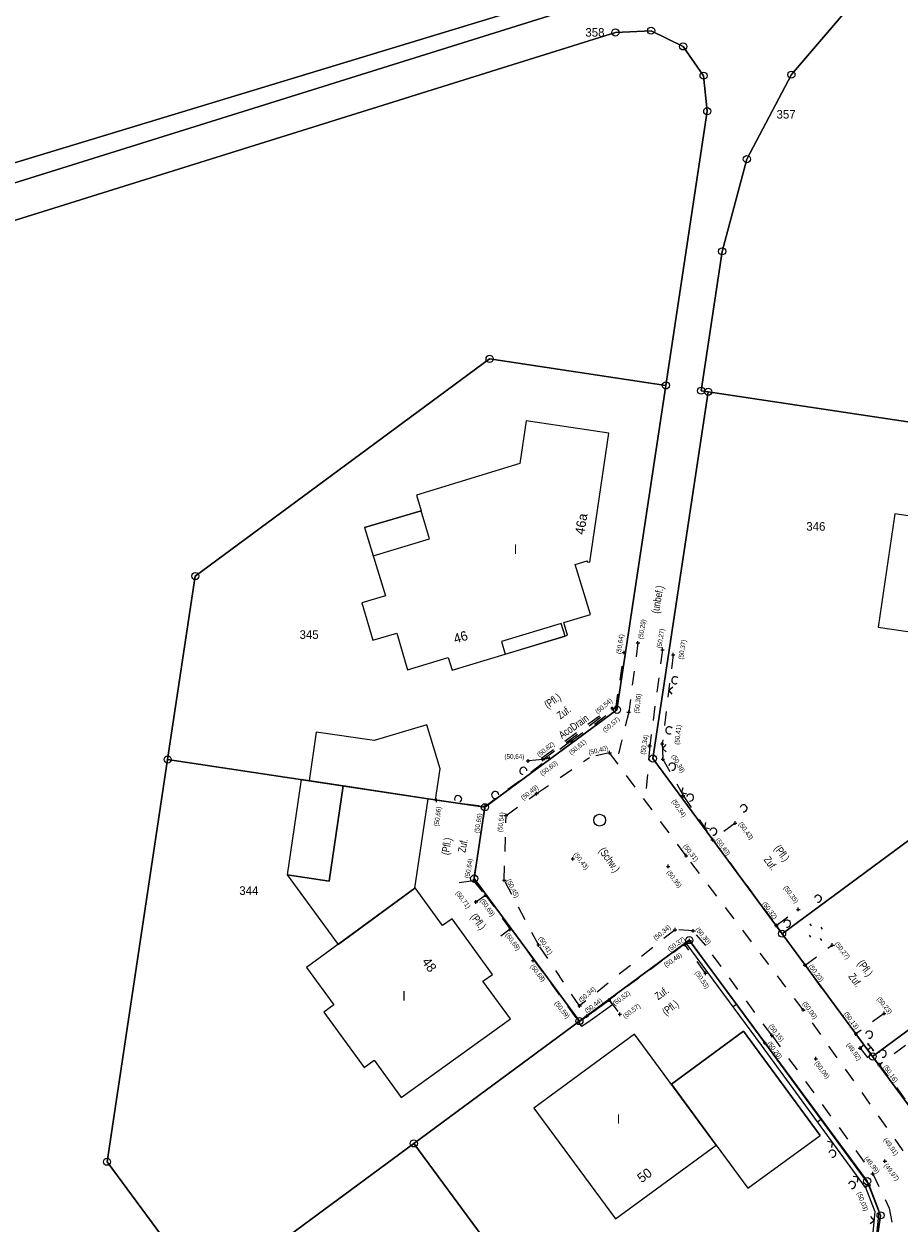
# Model space of a CAD drawing. Extents: x 2408905 to 4819478, y 5786105 to 11573663.
# Tile 21 of 39: x 2409767 to 2409829, y 5786888 to 5786972. Entities that reach past the tile are written whole.
import ezdxf

# ---------------------------------------------------------------- set-up
doc = ezdxf.new("R2010")
doc.units = 0
doc.linetypes.add('DASHED_70', pattern=[2, 1, -1])
for name, color, linetype in [('1021', 6, 'Continuous'), ('K100-FLST_GRENZEN', 40, 'Continuous'), ('K105-FLST_NUMMERN', 40, 'Continuous'), ('K125-GEB_LINIEN', 40, 'Continuous'), ('K130-GEB_TEXTE', 40, 'Continuous'), ('K145-VERM_PKTE', 7, 'Continuous'), ('STRKAT-TEXTE', 7, 'Continuous'), ('TOP-HOEHENI', 7, 'Continuous'), ('TOP-LINIEN', 7, 'Continuous'), ('TOP-SYMBOLE', 7, 'Continuous'), ('TOP-TEXTE', 7, 'Continuous')]:
    doc.layers.add(name, color=color, linetype=linetype)
doc.styles.add('SIMPLEX', font='CONTINUOUS')

# ---------------------------------------------------------------- blocks, each defined once
blk = doc.blocks.new('122')
at = {"color": 11, "linetype": 'Continuous'}
blk.add_circle((0, 0), 1.25, dxfattribs=at)
blk = doc.blocks.new('GRENZSTEIN')
at = {"color": 7, "linetype": 'Continuous'}
blk.add_circle((0, 0), 0.75, dxfattribs=at)
blk = doc.blocks.new('1783')
at = {"layer": 'TOP-SYMBOLE', "color": 250}
blk.add_polyline3d([(-1, 1, 0), (0, 0, 0), (1, 1, 0)], dxfattribs=at)
blk = doc.blocks.new('168')
at = {"color": 250, "linetype": 'Continuous'}
blk.add_arc((0, 0.001), 1, 318.61027, 221.38965, dxfattribs=at)
blk = doc.blocks.new('1841')
at = {"layer": 'TOP-SYMBOLE', "color": 250}
for points in [[(1.25, 1.5, 0), (1.25, 2.5, 0), (0.25, 2.5, 0), (0.5, 2.75, 0)], [(1.25, 2.5, 0), (2.25, 2.5, 0), (2, 2.75, 0)], [(0, 0, 0), (2.5, 0, 0), (2.5, 1.5, 0), (0, 1.5, 0), (0, 0, 0)], [(0.25, 2.5, 0), (0.5, 2.25, 0)], [(2.25, 2.5, 0), (2, 2.25, 0)]]:
    blk.add_polyline3d(points, dxfattribs=at)
blk = doc.blocks.new('179')
at = {"layer": 'TOP-SYMBOLE', "color": 111}
for points in [[(-4, -0.25, 0), (-4, 0.25, 0)], [(-3.5, -0.25, 0), (-3.5, 0.25, 0)], [(-0.25, 2.75, 0), (-0.25, 3.25, 0)], [(0.25, 2.75, 0), (0.25, 3.25, 0)], [(3.5, -0.25, 0), (3.5, 0.25, 0)], [(4, -0.25, 0), (4, 0.25, 0)], [(-0.25, -3.25, 0), (-0.25, -2.75, 0)], [(0.25, -3.25, 0), (0.25, -2.75, 0)]]:
    blk.add_polyline3d(points, dxfattribs=at)
blk = doc.blocks.new('247')
at = {"layer": 'TOP-HOEHENI', "color": 250}
for points in [[(-0.375, 0, 0), (0.375, 0, 0)], [(0, -0.375, 0), (0, 0.375, 0)]]:
    blk.add_polyline3d(points, dxfattribs=at)

msp = doc.modelspace()

# ---------------------------------------------------------------- linework, layer by layer
at = {"layer": '1021', "color": 250}
msp.add_polyline3d([(2409799.449, 5786968.08, 0), (2409799.449, 5786968.08, 0), (2409799.448, 5786968.08, 0), (2409799.448, 5786968.08, 0), (2409799.448, 5786968.079, 0)], dxfattribs=at)
at = {"layer": 'K100-FLST_GRENZEN', "color": 250}
for points in [[(2409702.503, 5787030.808), (2409723.261, 5786954.046), (2409724.599, 5786949.096), (2409879.86, 5786996.258), (2409882.018, 5787002.328), (2409881.881, 5787003.434), (2409874.792, 5787060.81), (2409869.011, 5787066.611), (2409862.912, 5787068.425), (2409837.082, 5787103.581), (2409815.623, 5787141.599), (2409813.336, 5787141.982), (2409819.934, 5787152.584), (2409802.652, 5787179.747), (2409781.871, 5787167.123), (2409764.417, 5787154.041), (2409753.278, 5787144.548), (2409756.298, 5787141.988), (2409736.248, 5787122.404), (2409717.792, 5787101.152), (2409706.518, 5787085.019), (2409703.366, 5787077.885), (2409702.902, 5787071.254), (2409695.355, 5787065.848)], [(2409725.162, 5786947.016), (2409726.377, 5786946.769), (2409728.747, 5786949.122), (2409744.513, 5786953.524), (2409862.186, 5786990.308), (2409879.432, 5786995.054), (2409879.86, 5786996.258), (2409724.599, 5786949.096)], [(2409815.32, 5786945.828), (2409835.052, 5786942.855), (2409853.954, 5786956.805), (2409872.053, 5786970.161), (2409890.152, 5786983.518), (2409882.851, 5786993.411), (2409862.891, 5786987.91), (2409837.006, 5786979.816), (2409830.882, 5786977.119), (2409825.508, 5786973.132), (2409821.152, 5786968.05), (2409818.03, 5786962.131), (2409816.3, 5786955.666), (2409814.826, 5786945.903)], [(2409726.224, 5786943.092), (2409748.907, 5786859.331), (2409779.006, 5786881.583), (2409780.153, 5786882.43), (2409773.185, 5786891.877), (2409777.435, 5786920.065), (2409779.373, 5786932.916), (2409799.999, 5786948.138), (2409812.354, 5786946.276), (2409815.254, 5786965.488), (2409814.996, 5786967.977), (2409813.565, 5786970.029), (2409811.319, 5786971.13), (2409808.82, 5786971.005), (2409745.222, 5786951.127), (2409730.046, 5786946.89)], [(2409777.435, 5786920.065), (2409787.343, 5786918.572), (2409795.695, 5786917.313), (2409799.673, 5786916.714), (2409808.925, 5786923.541), (2409812.354, 5786946.276), (2409799.999, 5786948.138), (2409779.373, 5786932.916)], [(2409811.443, 5786920.128), (2409820.497, 5786907.857), (2409845.835, 5786926.555), (2409846.639, 5786927.149), (2409835.052, 5786942.855), (2409815.32, 5786945.828)], [(2409826.846, 5786899.251), (2409834.058, 5786904.573), (2409852.185, 5786917.95), (2409845.835, 5786926.555), (2409820.497, 5786907.857)], [(2409773.185, 5786891.877), (2409780.153, 5786882.43), (2409794.689, 5786893.161), (2409806.295, 5786901.725), (2409798.92, 5786911.719), (2409799.673, 5786916.714), (2409795.695, 5786917.313), (2409787.343, 5786918.572), (2409777.435, 5786920.065)], [(2409830.881, 5786893.782), (2409832.91, 5786892.168), (2409835.466, 5786891.785), (2409837.872, 5786892.728), (2409859.189, 5786908.457), (2409852.185, 5786917.95), (2409834.058, 5786904.573), (2409826.846, 5786899.251)], [(2409794.689, 5786893.161), (2409810.118, 5786872.25), (2409825.403, 5786883.527), (2409827.019, 5786885.561), (2409827.401, 5786888.12), (2409826.458, 5786890.518), (2409813.995, 5786907.408), (2409806.295, 5786901.725)], [(2409779.006, 5786881.583), (2409795.238, 5786859.581), (2409797.001, 5786862.569), (2409810.118, 5786872.25), (2409794.689, 5786893.161), (2409780.153, 5786882.43)]]:
    msp.add_lwpolyline(points, close=True, dxfattribs=at)
for points in [[(2409896.797, 5786999.839), (2409882.018, 5787002.328), (2409879.432, 5786995.054), (2409862.186, 5786990.308), (2409744.513, 5786953.524)], [(2409825.403, 5786883.527), (2409837.872, 5786892.728), (2409835.466, 5786891.785), (2409832.91, 5786892.168), (2409830.881, 5786893.782), (2409826.846, 5786899.251), (2409820.497, 5786907.857), (2409811.443, 5786920.128), (2409815.32, 5786945.828), (2409814.826, 5786945.903), (2409816.3, 5786955.666), (2409818.03, 5786962.131), (2409821.152, 5786968.05), (2409825.508, 5786973.132)], [(2409745.222, 5786951.127), (2409808.82, 5786971.005), (2409811.319, 5786971.13), (2409813.565, 5786970.029), (2409814.996, 5786967.977), (2409815.254, 5786965.488), (2409812.354, 5786946.276), (2409808.925, 5786923.541), (2409799.673, 5786916.714), (2409798.92, 5786911.719), (2409806.295, 5786901.725), (2409813.995, 5786907.408), (2409826.458, 5786890.518), (2409827.401, 5786888.12), (2409827.019, 5786885.561)]]:
    msp.add_lwpolyline(points, dxfattribs=at)
at = {"layer": 'K125-GEB_LINIEN', "color": 250}
for points in [[(2409801.096, 5786927.441), (2409805.46, 5786928.764), (2409805.202, 5786929.665), (2409807.071, 5786930.219), (2409805.987, 5786933.718), (2409806.844, 5786933.973), (2409806.832, 5786933.917), (2409807.016, 5786933.887), (2409808.359, 5786942.924), (2409802.569, 5786943.793), (2409802.11, 5786940.796), (2409794.865, 5786938.582), (2409795.196, 5786937.494), (2409791.223, 5786936.315), (2409792.694, 5786931.534), (2409791.044, 5786931.038), (2409791.824, 5786928.431), (2409793.508, 5786928.924), (2409794.255, 5786926.353), (2409797.102, 5786927.204), (2409797.381, 5786926.314)], [(2409791.223, 5786936.315), (2409791.834, 5786934.33), (2409795.797, 5786935.52), (2409795.196, 5786937.494)], [(2409827.223, 5786929.337), (2409831.858, 5786928.654), (2409835.426, 5786923.823), (2409841.848, 5786928.584), (2409836.317, 5786936.082), (2409828.41, 5786937.276)], [(2409801.096, 5786927.441), (2409805.288, 5786928.712), (2409805.019, 5786929.6), (2409800.824, 5786928.339)], [(2409787.343, 5786918.572), (2409795.695, 5786917.313), (2409796.209, 5786917.236), (2409796.534, 5786919.414), (2409795.608, 5786922.502), (2409791.906, 5786921.386), (2409787.851, 5786921.986)], [(2409785.813, 5786911.986), (2409788.754, 5786911.529), (2409789.745, 5786918.21), (2409786.785, 5786918.656)], [(2409785.813, 5786911.986), (2409789.378, 5786907.105), (2409794.765, 5786911.049), (2409795.695, 5786917.313), (2409789.745, 5786918.21), (2409788.754, 5786911.529)], [(2409794.765, 5786911.049), (2409787.176, 5786905.493), (2409789.074, 5786902.875), (2409788.37, 5786902.366), (2409791.198, 5786898.486), (2409791.909, 5786898.996), (2409793.805, 5786896.372), (2409801.46, 5786901.899), (2409799.534, 5786904.526), (2409800.211, 5786905), (2409797.371, 5786908.896), (2409796.701, 5786908.434), (2409794.789, 5786911.067)], [(2409815.873, 5786893.043), (2409810.163, 5786900.816), (2409803.097, 5786895.638), (2409808.829, 5786887.874)], [(2409815.873, 5786893.043), (2409818.095, 5786890.023), (2409823.163, 5786893.724), (2409817.802, 5786901.024), (2409812.745, 5786897.301)]]:
    msp.add_lwpolyline(points, close=True, dxfattribs=at)
for points in [[(2409791.223, 5786936.315), (2409795.196, 5786937.494)], [(2409791.223, 5786936.315), (2409791.834, 5786934.33)], [(2409801.096, 5786927.441), (2409805.288, 5786928.712)], [(2409794.765, 5786911.049), (2409795.695, 5786917.313)], [(2409785.813, 5786911.986), (2409789.378, 5786907.105)], [(2409812.745, 5786897.301), (2409817.802, 5786901.024), (2409823.163, 5786893.724)], [(2409815.873, 5786893.043), (2409818.095, 5786890.023)], [(2409818.095, 5786890.023), (2409823.163, 5786893.724)]]:
    msp.add_lwpolyline(points, dxfattribs=at)
at = {"layer": 'TOP-LINIEN', "color": 250, "linetype": 'DASHED_70'}
for p, q in [((2409808.847, 5786923.644, 50.567), (2409809.427, 5786927.558, 50.637)), ((2409810.399, 5786928.239, 50.295), (2409809.748, 5786923.374, 50.358)), ((2409812.121, 5786927.756, 50.271), (2409811.218, 5786921.013, 50.346)), ((2409812.862, 5786927.405, 50.371), (2409812.097, 5786921.161, 50.41)), ((2409803.663, 5786920.176, 50.618), (2409808.532, 5786923.733, 50.537)), ((2409803.741, 5786920.069, 50.618), (2409808.61, 5786923.626, 50.537)), ((2409805.726, 5786921.363, 50.605), (2409808.847, 5786923.644, 50.567)), ((2409808.61, 5786923.626, 50.537), (2409808.532, 5786923.733, 50.537)), ((2409809.748, 5786923.374, 50.358), (2409808.896, 5786919.876, 50.392)), ((2409805.726, 5786921.363, 50.605), (2409803.993, 5786920.098, 50.634)), ((2409811.218, 5786921.013, 50.346), (2409810.906, 5786917.174, 50.362)), ((2409812.097, 5786921.161, 50.41), (2409812.141, 5786920.094, 50.393)), ((2409799.679, 5786916.784, 50.646), (2409804.188, 5786920.144, 50.604)), ((2409803.741, 5786920.069, 50.618), (2409802.693, 5786919.959, 50.643)), ((2409803.292, 5786917.669, 50.493), (2409806.995, 5786920.209, 50.445)), ((2409803.741, 5786920.069, 50.618), (2409803.663, 5786920.176, 50.618)), ((2409803.993, 5786920.098, 50.634), (2409803.741, 5786920.069, 50.618)), ((2409808.408, 5786920.533, 50.399), (2409806.995, 5786920.209, 50.445)), ((2409813.774, 5786913.316, 50.308), (2409808.408, 5786920.533, 50.399)), ((2409812.141, 5786920.094, 50.393), (2409813.567, 5786917.531, 50.339)), ((2409801.153, 5786916.133, 50.536), (2409803.292, 5786917.669, 50.493)), ((2409813.567, 5786917.531, 50.339), (2409815.634, 5786914.44, 50.401)), ((2409796.289, 5786917.206, 50.664), (2409799.679, 5786916.784, 50.646)), ((2409799.679, 5786916.784, 50.646), (2409798.86, 5786911.557, 50.639)), ((2409801.025, 5786911.614, 50.453), (2409801.153, 5786916.133, 50.536)), ((2409817.213, 5786915.605, 50.432), (2409815.634, 5786914.44, 50.4)), ((2409815.634, 5786914.44, 50.4), (2409820.091, 5786908.438, 50.314)), ((2409821.983, 5786902.521, 49.996), (2409813.774, 5786913.316, 50.308)), ((2409798.86, 5786911.557, 50.639), (2409797.851, 5786911.424, 50.676)), ((2409798.86, 5786911.557, 50.639), (2409799.716, 5786910.56, 50.687)), ((2409803.437, 5786907.066, 50.413), (2409801.025, 5786911.614, 50.453)), ((2409799.045, 5786910.077, 50.711), (2409799.716, 5786910.56, 50.687)), ((2409799.716, 5786910.56, 50.687), (2409801.451, 5786908.168, 50.687)), ((2409820.091, 5786908.438, 50.314), (2409821.633, 5786909.562, 50.345)), ((2409801.451, 5786908.168, 50.687), (2409800.79, 5786907.686, 50.709)), ((2409801.494, 5786908.2, 50.662), (2409803.107, 5786906.009, 50.657)), ((2409820.091, 5786908.438, 50.315), (2409822.109, 5786905.647, 50.229)), ((2409813.001, 5786908.131, 50.34), (2409806.304, 5786902.791, 50.342)), ((2409814.258, 5786908.059, 50.302), (2409813.001, 5786908.131, 50.34)), ((2409815.151, 5786907.022, 50.285), (2409814.258, 5786908.059, 50.302)), ((2409806.304, 5786902.791, 50.342), (2409803.437, 5786907.066, 50.413)), ((2409813.664, 5786907.118, 50.477), (2409808.38, 5786903.21, 50.524)), ((2409815.132, 5786905.086, 50.528), (2409813.664, 5786907.118, 50.477)), ((2409819.777, 5786900.734, 50.145), (2409815.151, 5786907.022, 50.285)), ((2409822.109, 5786905.647, 50.229), (2409824.015, 5786907.063, 50.267)), ((2409803.107, 5786906.009, 50.657), (2409806.247, 5786901.681, 50.569)), ((2409825.67, 5786900.831, 50.126), (2409822.109, 5786905.647, 50.229)), ((2409808.38, 5786903.21, 50.524), (2409809.127, 5786902.212, 50.57)), ((2409828.995, 5786892.644, 49.913), (2409821.983, 5786902.521, 49.996)), ((2409827.651, 5786902.275, 50.231), (2409825.67, 5786900.831, 50.126)), ((2409819.777, 5786900.734, 50.145), (2409826.851, 5786891.038, 49.986)), ((2409827.308, 5786898.671, 50.16), (2409825.67, 5786900.831, 50.126)), ((2409829.15, 5786900.025, 50.248), (2409827.308, 5786898.671, 50.16)), ((2409827.308, 5786898.671, 50.16), (2409830.898, 5786893.876, 50.124)), ((2409826.851, 5786891.038, 49.986), (2409827.999, 5786888.634, 50.009)), ((2409827.999, 5786888.634, 50.009), (2409828.319, 5786887.006, 50.049))]:
    msp.add_line(p, q, dxfattribs=at)
at = {"layer": 'TOP-LINIEN', "color": 250}
for p, q in [((2409813.773, 5786907.198), (2409814.015, 5786907.376)), ((2409819.29, 5786900.213, 50.201), (2409814.015, 5786907.376, 50.366)), ((2409814.015, 5786907.376), (2409819.29, 5786900.213)), ((2409814.015, 5786907.376), (2409814.015, 5786907.376)), ((2409819.048, 5786900.035), (2409813.773, 5786907.198)), ((2409808.386, 5786903.202, 50.524), (2409806.81, 5786902.067, 50.441)), ((2409806.81, 5786902.067), (2409808.386, 5786903.202)), ((2409808.386, 5786903.202), (2409808.62, 5786902.877)), ((2409808.62, 5786902.877), (2409807.04, 5786901.74)), ((2409817.053, 5786902.743), (2409817.295, 5786902.922)), ((2409806.81, 5786902.067, 50.441), (2409806.21, 5786901.641, 50.594)), ((2409806.247, 5786901.681), (2409806.81, 5786902.067)), ((2409806.473, 5786901.351), (2409806.247, 5786901.681)), ((2409806.247, 5786901.681), (2409806.247, 5786901.681)), ((2409807.04, 5786901.74), (2409806.473, 5786901.351)), ((2409826.349, 5786890.074), (2409819.048, 5786900.035)), ((2409826.591, 5786890.251, 50.028), (2409819.29, 5786900.213, 50.201)), ((2409819.29, 5786900.213), (2409826.591, 5786890.251)), ((2409822.971, 5786894.682), (2409823.213, 5786894.86)), ((2409826.591, 5786890.251), (2409826.312, 5786890.141)), ((2409826.312, 5786890.141), (2409827.004, 5786888.38)), ((2409826.591, 5786890.251), (2409826.349, 5786890.074)), ((2409827.31, 5786888.423, 50.052), (2409826.591, 5786890.251, 50.028)), ((2409827.31, 5786888.423), (2409826.591, 5786890.251)), ((2409827.004, 5786888.38), (2409826.763, 5786885.935)), ((2409827.054, 5786885.828, 50.12), (2409827.31, 5786888.423, 50.052)), ((2409827.054, 5786885.828), (2409827.31, 5786888.423))]:
    msp.add_line(p, q, dxfattribs=at)

# ---------------------------------------------------------------- block references
at = {"layer": 'K100-FLST_GRENZEN', "color": 250, "xscale": 0.333, "yscale": 0.333}
for p in [(2409808.82, 5786971.005), (2409811.319, 5786971.13), (2409813.565, 5786970.029), (2409814.996, 5786967.977), (2409821.152, 5786968.05), (2409815.254, 5786965.488), (2409818.03, 5786962.131), (2409816.3, 5786955.666), (2409799.999, 5786948.138), (2409812.354, 5786946.276), (2409814.826, 5786945.903), (2409815.32, 5786945.828), (2409779.373, 5786932.916), (2409808.925, 5786923.541), (2409777.435, 5786920.065), (2409811.443, 5786920.128), (2409799.673, 5786916.714), (2409798.92, 5786911.719), (2409813.995, 5786907.408), (2409820.497, 5786907.857), (2409806.295, 5786901.725), (2409826.846, 5786899.251), (2409794.689, 5786893.161), (2409773.185, 5786891.877), (2409826.458, 5786890.518), (2409827.401, 5786888.12)]:
    msp.add_blockref('GRENZSTEIN', p, dxfattribs=at)
at = {"layer": 'K145-VERM_PKTE', "color": 250, "xscale": 0.333, "yscale": 0.333}
msp.add_blockref('122', (2409807.711, 5786915.812), dxfattribs=at)
at = {"layer": 'TOP-HOEHENI', "color": 250, "xscale": 0.333, "yscale": 0.333}
for p in [(2409810.399, 5786928.239, 50.294), (2409809.427, 5786927.558, 50.637), (2409812.12, 5786927.756, 50.265), (2409812.862, 5786927.405, 50.371), (2409808.61, 5786923.626, 50.537), (2409808.847, 5786923.644, 50.567), (2409809.748, 5786923.374, 50.357), (2409805.726, 5786921.363, 50.605), (2409811.217, 5786921.013, 50.34), (2409812.097, 5786921.161, 50.41), (2409802.693, 5786919.959, 50.643), (2409803.741, 5786920.069, 50.618), (2409804.188, 5786920.144, 50.604), (2409808.408, 5786920.533, 50.399), (2409812.141, 5786920.094, 50.393), (2409803.292, 5786917.669, 50.493), (2409813.567, 5786917.531, 50.339), (2409796.289, 5786917.206, 50.664), (2409799.679, 5786916.784, 50.646), (2409801.153, 5786916.133, 50.536), (2409817.213, 5786915.605, 50.433), (2409815.634, 5786914.44, 50.401), (2409805.833, 5786913.103, 50.429), (2409813.774, 5786913.316, 50.308), (2409812.516, 5786912.569, 50.348), (2409798.86, 5786911.557, 50.639), (2409801.025, 5786911.614, 50.453), (2409799.716, 5786910.56, 50.687), (2409799.045, 5786910.077, 50.711), (2409821.633, 5786909.562, 50.347), (2409801.451, 5786908.168, 50.687), (2409813.001, 5786908.131, 50.34), (2409814.258, 5786908.059, 50.302), (2409820.091, 5786908.438, 50.315), (2409814.015, 5786907.376, 50.366), (2409803.437, 5786907.066, 50.413), (2409813.664, 5786907.118, 50.477), (2409824.015, 5786907.063, 50.267), (2409803.064, 5786905.977, 50.682), (2409822.109, 5786905.647, 50.229), (2409815.132, 5786905.086, 50.528), (2409808.38, 5786903.21, 50.524), (2409806.304, 5786902.791, 50.342), (2409809.127, 5786902.212, 50.57), (2409821.983, 5786902.521, 49.996), (2409827.651, 5786902.275, 50.231), (2409806.204, 5786901.649, 50.594), (2409806.804, 5786902.075, 50.441), (2409819.777, 5786900.734, 50.145), (2409825.67, 5786900.831, 50.126), (2409819.29, 5786900.213, 50.201), (2409825.967, 5786899.84, 49.918), (2409822.862, 5786899.098, 50.056), (2409827.308, 5786898.671, 50.16), (2409827.711, 5786891.919, 49.968), (2409826.851, 5786891.038, 49.986), (2409826.591, 5786890.251, 50.028)]:
    msp.add_blockref('247', p, dxfattribs=at)
at = {"layer": 'TOP-SYMBOLE', "color": 250}
for name, p, xscale, yscale, rotation in [('168', (2409813.009, 5786925.616), 0.25, 0.25, 82.00000000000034), ('1783', (2409812.556, 5786924.908), 0.25, 0.25, 263.015), ('168', (2409812.597, 5786922.103), 0.25, 0.25, 82.00000000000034), ('1783', (2409812.11, 5786920.842), 0.25, 0.25, 272.361), ('168', (2409802.368, 5786919.263), 0.25, 0.25, 41.00000000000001), ('168', (2409812.792, 5786919.565), 0.25, 0.25, 303.9999999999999), ('168', (2409797.795, 5786917.288), 0.25, 0.25, 341.0000000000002), ('168', (2409800.393, 5786917.579), 0.25, 0.25, 41.00000000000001), ('1783', (2409813.448, 5786917.746), 0.25, 0.25, 299.091), ('168', (2409814.05, 5786917.396), 0.25, 0.25, 303.9999999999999), ('168', (2409817.802, 5786916.637), 0.25, 0.25, 303.9999999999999), ('1783', (2409815.059, 5786915.299), 0.25, 0.25, 303.771), ('168', (2409815.677, 5786915.01), 0.25, 0.25, 303.9999999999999), ('168', (2409823.007, 5786910.303), 0.25, 0.25, 303.9999999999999), ('168', (2409820.847, 5786908.562), 0.25, 0.25, 303.9999999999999), ('179', (2409822.862, 5786907.976), 0.166, 0.166, 305), ('168', (2409826.596, 5786900.785), 0.25, 0.25, 303.9999999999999), ('1841', (2409825.967, 5786899.84), 0.33, 0.25, 307.9999999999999), ('168', (2409827.556, 5786899.45), 0.25, 0.25, 303.9999999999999), ('1783', (2409824.033, 5786893.234), 0.25, 0.25, 126.237), ('168', (2409824.019, 5786892.443), 0.25, 0.25, 303.9999999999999), ('168', (2409825.392, 5786890.249), 0.25, 0.25, 303.9999999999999), ('1783', (2409825.827, 5786890.786), 0.25, 0.25, 126.237), ('1783', (2409826.944, 5786887.765), 0.25, 0.25, 84.366)]:
    msp.add_blockref(name, p, dxfattribs=dict(at, xscale=xscale, yscale=yscale, rotation=rotation))

# ---------------------------------------------------------------- texts
at = {"layer": 'K105-FLST_NUMMERN', "color": 250, "linetype": 'Continuous', "style": 'SIMPLEX'}
for s, p in [('358', (2409806.712, 5786970.712, 50.009)), ('357', (2409820.11, 5786964.971, 50.009)), ('346', (2409822.196, 5786936.096, 50.009)), ('345', (2409786.679, 5786928.515, 50.009)), ('344', (2409782.455, 5786910.576, 50.009))]:
    msp.add_text(s, height=0.6, dxfattribs=at).set_placement(p)
at = {"layer": 'K130-GEB_TEXTE', "color": 250, "linetype": 'Continuous', "style": 'SIMPLEX'}
for s, rotation, p in [('46a', 80.969, (2409806.631, 5786935.78)), ('46', 16.869, (2409797.592, 5786928.181)), ('48', 305.972, (2409795.213, 5786905.886)), ('50', 36.274, (2409810.654, 5786890.365))]:
    msp.add_text(s, height=0.666, rotation=rotation, dxfattribs=at).set_placement(p)
for p in [(2409801.686, 5786934.47), (2409793.879, 5786903.163), (2409808.913, 5786894.54)]:
    msp.add_text('I', height=0.666, dxfattribs=at).set_placement(p)
at = {"layer": 'STRKAT-TEXTE', "color": 250, "linetype": 'Continuous', "style": 'SIMPLEX', "width": 0.8}
for s, rotation, p in [('(Pfl.)', 395, (2409804.069, 5786923.61)), ('(Pfl.)', 440, (2409797.135, 5786913.343)), ('(Pfl.)', 307, (2409819.913, 5786913.821)), ('(Schw.)', 305.457, (2409807.624, 5786913.671)), ('(Pfl.)', 667, (2409798.632, 5786909.03)), ('(Pfl.)', 307, (2409825.752, 5786905.767)), ('(Pfl.)', 397, (2409812.346, 5786902.098))]:
    msp.add_text(s, height=0.533, rotation=rotation, dxfattribs=at).set_placement(p)
at = {"layer": 'TOP-HOEHENI', "color": 250, "linetype": 'Continuous', "style": 'SIMPLEX', "width": 0.8}
for s, rotation, p in [('(50,29)', 81, (2409810.732, 5786928.479)), ('(50,64)', 81, (2409809.192, 5786927.438)), ('(50,27)', 81, (2409812.033, 5786927.829)), ('(50,37)', 81, (2409813.551, 5786927.048)), ('(50,54)', 40, (2409807.566, 5786923.235)), ('(50,36)', 83, (2409810.45, 5786923.274)), ('(50,57)', 39, (2409808.081, 5786921.939)), ('(50,41)', 445, (2409813.291, 5786921.083)), ('(50,62)', 38, (2409803.475, 5786920.222)), ('(50,61)', 39, (2409805.724, 5786920.362)), ('(50,40)', 14, (2409806.973, 5786920.378)), ('(50,34)', 80, (2409810.884, 5786920.389)), ('(50,39)', 300, (2409812.727, 5786920.302)), ('(50,60)', 38, (2409803.694, 5786918.895)), ('(50,49)', 38, (2409802.351, 5786917.193)), ('(50,34)', 304, (2409812.749, 5786917.136)), ('(50,66)', 82, (2409796.418, 5786915.35)), ('(50,65)', 80, (2409799.244, 5786914.882)), ('(50,54)', 83, (2409800.868, 5786914.96)), ('(50,43)', 307, (2409817.418, 5786915.53)), ('(50,31)', 308, (2409813.54, 5786913.975)), ('(50,40)', 307, (2409815.805, 5786914.416)), ('(50,43)', 308, (2409805.866, 5786913.406)), ('(50,64)', 80, (2409798.572, 5786911.706)), ('(50,45)', 297, (2409801.167, 5786911.586)), ('(50,35)', 307, (2409812.388, 5786912.151)), ('(50,71)', 307, (2409797.594, 5786910.707)), ('(50,35)', 307, (2409820.579, 5786911.068)), ('(50,69)', 305, (2409799.322, 5786910.174)), ('(50,32)', 307, (2409819.09, 5786909.964)), ('(50,34)', 39, (2409811.639, 5786907.37)), ('(50,30)', 310, (2409814.404, 5786908.138)), ('(50,69)', 308, (2409801.075, 5786907.752)), ('(50,41)', 303, (2409803.403, 5786907.533)), ('(50,37)', 36, (2409812.618, 5786906.583)), ('(50,27)', 308, (2409824.17, 5786907.132)), ('(50,68)', 308, (2409802.825, 5786905.565)), ('(50,48)', 34, (2409812.357, 5786905.487)), ('(50,23)', 307, (2409822.345, 5786905.565)), ('(50,53)', 304, (2409814.375, 5786905.119)), ('(50,34)', 40, (2409806.397, 5786903.021)), ('(50,59)', 307.90287, (2409804.525, 5786902.98)), ('(50,44)', 37, (2409806.816, 5786902.263)), ('(50,52)', 37, (2409808.773, 5786902.786)), ('(50,00)', 306, (2409821.912, 5786902.964)), ('(50,23)', 309, (2409827.115, 5786903.274)), ('(50,57)', 38, (2409809.501, 5786901.879)), ('(50,13)', 307, (2409824.808, 5786902.241)), ('(50,15)', 307, (2409819.551, 5786901.37)), ('(50,20)', 307, (2409819.436, 5786900.161)), ('(49,92)', 667, (2409824.98, 5786900.054)), ('(50,06)', 307, (2409822.757, 5786898.778)), ('(50,16)', 305, (2409827.576, 5786898.529)), ('(49,91)', 306, (2409827.586, 5786893.406)), ('(49,99)', 310, (2409826.23, 5786892.086)), ('(49,97)', 308, (2409827.621, 5786891.605)), ('(50,03)', 292, (2409825.731, 5786889.678))]:
    msp.add_text(s, height=0.33, rotation=rotation, dxfattribs=at).set_placement(p)
msp.add_text('(50,64)', height=0.33, dxfattribs=at).set_placement((2409801.038, 5786920.107))
at = {"layer": 'TOP-TEXTE', "color": 250, "linetype": 'Continuous', "style": 'SIMPLEX', "width": 0.8}
for s, rotation, p in [('(unbef.)', 80, (2409811.858, 5786930.256)), ('Zuf.', 397, (2409804.967, 5786922.86)), ('AcoDrain', 35, (2409805.083, 5786921.486)), ('Zuf.', 439, (2409798.293, 5786913.502)), ('Zuf.', 306, (2409819.184, 5786913.034)), ('Zuf.', 306, (2409825.118, 5786904.845)), ('Zuf.', 396, (2409811.814, 5786903.185))]:
    msp.add_text(s, height=0.533, rotation=rotation, dxfattribs=at).set_placement(p)

doc.saveas('drawing.dxf')
